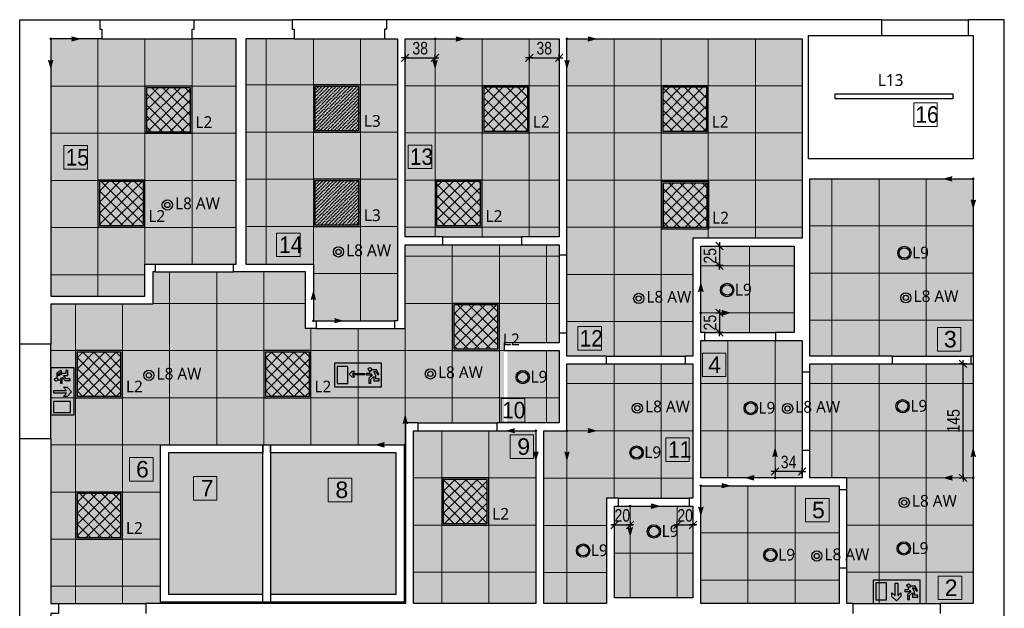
# Model space of a CAD drawing. Header units: centimetres. Extents: x 4120 to 19220, y -7417 to 180.
# Tile 158 of 223: x 15200 to 16454, y -4675 to -3926. Entities that reach past the tile are written whole.
import ezdxf

# ---------------------------------------------------------------- set-up
doc = ezdxf.new("R2010")
doc.units = ezdxf.units.CM
for name, color, linetype in [('A_opisy', 7, 'Continuous'), ('A_Wymiary wewnętrzne', 8, 'Continuous'), ('A_Ściany', 2, 'Continuous'), ('EL_Oprawy', 152, 'Continuous'), ('Komory', 8, 'Continuous')]:
    doc.layers.add(name, color=color, linetype=linetype)
doc.layers.add('sufit', color=163, linetype='Continuous', lineweight=18)
doc.styles.add('Arial', font='arial.ttf', dxfattribs={"height": 25})
doc.styles.add('E-L', font='l_10646.ttf', dxfattribs={"height": 15})
doc.styles.add('marcin', font='arial.ttf', dxfattribs={"width": 0.8, "height": 16})
doc.dimstyles.new('WYM A PROJEKT', dxfattribs={"dimscale": 2, "dimtxt": 16, "dimasz": 0.8, "dimexe": 6, "dimexo": 30, "dimgap": 2, "dimtad": 1, "dimdec": 0, "dimzin": 9, "dimdsep": 46, "dimtxsty": 'marcin', "dimblk": 'WW', "dimcen": 0, "dimdle": 6, "dimse1": 1, "dimse2": 1, "dimclrt": 7, "dimadec": 0, "dimazin": 0, "dimtfac": 1, "dimtdec": 0, "dimtix": 1, "dimtmove": 2, "dimatfit": 3, "dimldrblk": 'WW', "dimfxl": 1, "dimtolj": 1, "dimtzin": 0, "dimarcsym": 0})

# ---------------------------------------------------------------- blocks, each defined once
blk = doc.blocks.new('EL_L8AW')
at = {"color": 12}
for radius in [6.5, 3.32]:
    blk.add_circle((0, 0), radius, dxfattribs=at)
at = {"color": 12, "insert": (9.8, 9.6), "char_height": 15, "width": 84.998, "attachment_point": 1, "style": 'E-L'}
blk.add_mtext('L8 AW', dxfattribs=at)
blk = doc.blocks.new('EL_L15')
for radius in [8.5, 6.74]:
    blk.add_circle((0, 0), radius)
at = {"insert": (9.9, 8), "char_height": 15, "attachment_point": 1, "style": 'E-L'}
blk.add_mtext_dynamic_manual_height_columns('L9', width=46.643, gutter_width=75, heights=[0], dxfattribs=at)
blk = doc.blocks.new('Ewakuacja 1')
at = {"layer": 'EL_Oprawy', "color": 3}
for p, q in [((-32.1, 26.1), (-28.8, 26.1)), ((-32.1, 10), (-32.1, 26.1)), ((-28.8, 26.1), (-28.8, 10)), ((-36.3, 13.7), (-32.1, 10)), ((-36.3, 9.1), (-36.3, 13.7)), ((-28.8, 10), (-24.6, 13.7)), ((-24.6, 13.7), (-24.6, 9.1)), ((-19.5, 17.7), (-19.5, 15.6)), ((-15.4, 17.7), (-19.5, 17.7)), ((-19.5, 15.6), (-13.5, 15.6)), ((-12.1, 14.9), (-16.2, 11.6)), ((-15.4, 20.4), (-15.4, 17.7)), ((-13.9, 10.4), (-9.8, 13.5)), ((-13.5, 17.5), (-12.1, 14.9)), ((-13.5, 15.6), (-13.5, 17.5)), ((-6.6, 22.1), (-12.5, 22.1)), ((-10, 19.9), (-7.6, 19.9)), ((-7.3, 15), (-10, 19.9)), ((-9.8, 13.5), (-9.8, 8.3)), ((-7.6, 19.9), (-5, 15.8)), ((-7.3, 10.8), (-7.3, 15)), ((-3.4, 16.8), (-6.6, 22.1)), ((-5, 15.8), (-3.4, 16.8)), ((-30.5, 3.4), (-36.3, 9.1)), ((-24.6, 9.1), (-30.5, 3.4)), ((-16.2, 11.6), (-16.2, 5.3)), ((-16.2, 5.3), (-13.9, 5.3)), ((-13.9, 5.3), (-13.9, 10.4)), ((-9.8, 8.3), (-3.2, 8.3)), ((-3.2, 10.8), (-7.3, 10.8)), ((-3.2, 8.3), (-3.2, 10.8))]:
    blk.add_line(p, q, dxfattribs=at)
for points in [[(-60, 0), (0, 0), (0, 30), (-60, 30)], [(-42.9, 26.6), (-56.8, 26.6), (-56.8, 4.8), (-42.9, 4.8)]]:
    blk.add_lwpolyline(points, close=True, dxfattribs=at)
blk.add_circle((-14.9, 23), 2.1, dxfattribs=at)
blk.add_arc((-14.9, 23), 2.6, 259.4003, 339.1396, dxfattribs=at)
blk = doc.blocks.new('Ewakuacja 2')
at = {"layer": 'EL_Oprawy', "color": 3}
for p, q in [((-41.4, 16), (-37.7, 19.8)), ((-37.7, 12.1), (-41.4, 16)), ((-37.7, 19.8), (-34.7, 19.8)), ((-34.7, 19.8), (-37.1, 17)), ((-37.1, 17), (-21.4, 17)), ((-37.1, 14.9), (-34.7, 12.1)), ((-21.4, 14.9), (-37.1, 14.9)), ((-21.4, 17), (-21.4, 14.9)), ((-19.5, 17), (-19.5, 14.9)), ((-15.4, 17), (-19.5, 17)), ((-19.5, 14.9), (-13.5, 14.9)), ((-12.1, 14.2), (-16.2, 10.9)), ((-15.4, 19.7), (-15.4, 17)), ((-13.9, 9.7), (-9.8, 12.8)), ((-13.5, 16.8), (-12.1, 14.2)), ((-13.5, 14.9), (-13.5, 16.8)), ((-6.6, 21.4), (-12.5, 21.4)), ((-10, 19.2), (-7.6, 19.2)), ((-7.3, 14.3), (-10, 19.2)), ((-9.8, 12.8), (-9.8, 7.6)), ((-7.6, 19.2), (-5, 15.1)), ((-7.3, 10.1), (-7.3, 14.3)), ((-3.4, 16.1), (-6.6, 21.4)), ((-5, 15.1), (-3.4, 16.1)), ((-34.7, 12.1), (-37.7, 12.1)), ((-16.2, 10.9), (-16.2, 4.6)), ((-16.2, 4.6), (-13.9, 4.6)), ((-13.9, 4.6), (-13.9, 9.7)), ((-9.8, 7.6), (-3.2, 7.6)), ((-3.2, 10.1), (-7.3, 10.1)), ((-3.2, 7.6), (-3.2, 10.1))]:
    blk.add_line(p, q, dxfattribs=at)
for points in [[(-60, 0), (0, 0), (0, 30), (-60, 30)], [(-42.9, 25.9), (-56.8, 25.9), (-56.8, 4.1), (-42.9, 4.1)]]:
    blk.add_lwpolyline(points, close=True, dxfattribs=at)
blk.add_circle((-14.9, 22.3), 2.1, dxfattribs=at)
blk.add_arc((-14.9, 22.3), 2.6, 259.4003, 339.1396, dxfattribs=at)
blk = doc.blocks.new('EL_L2')
h = blk.add_hatch()
h.set_pattern_fill('ANSI37', color=256, scale=80)
h.set_pattern_definition([(45, (0, 0), (-7.0711, 7.0711), []), (135, (0, 0), (-7.0711, -7.0711), [])])
h.paths.add_polyline_path([(2, 2), (58, 2), (58, 58), (2, 58)])
for points in [[(0, 0), (60, 0), (60, 60), (0, 60)], [(2, 2), (58, 2), (58, 58), (2, 58)]]:
    blk.add_lwpolyline(points, close=True)
at = {"insert": (64.4, 21.7), "char_height": 15, "width": 42.884, "attachment_point": 1, "style": 'E-L'}
blk.add_mtext('L2', dxfattribs=at)
blk = doc.blocks.new('EL_L3')
h = blk.add_hatch()
h.set_pattern_fill('ANSI36', color=256)
h.set_pattern_definition([(45, (22839.9967, 20495.229), (1.683798, 6.173926), [7.9375, -1.5875, 0, -1.5875])])
h.paths.add_polyline_path([(24243.7, 21613.5), (24299.7, 21613.5), (24299.7, 21669.5), (24243.7, 21669.5)])
for points in [[(24241.7, 21611.5), (24301.7, 21611.5), (24301.7, 21671.5), (24241.7, 21671.5)], [(24243.7, 21613.5), (24299.7, 21613.5), (24299.7, 21669.5), (24243.7, 21669.5)]]:
    blk.add_lwpolyline(points, close=True)
at = {"insert": (24306.1, 21633.2), "char_height": 15, "attachment_point": 1, "style": 'E-L'}
blk.add_mtext_dynamic_manual_height_columns('L3', width=42.884, gutter_width=75, heights=[0], dxfattribs=at)
blk = doc.blocks.new('*U901')
at = {"color": 0}
blk.add_lwpolyline([(-75, 3.2), (75, 3.2), (75, -3.2), (-75, -3.2)], close=True, dxfattribs=at)
at = {"insert": (-20.6, 28.4), "char_height": 15, "width": 16.293, "attachment_point": 1, "style": 'E-L'}
blk.add_mtext('L13', dxfattribs=at)
blk = doc.blocks.new('początek')
h = blk.add_hatch(color=242)
h.dxf.hatch_style = 2
h.paths.add_polyline_path([(0, 37.3), (-2.8, 27), (0, 27.7), (2.8, 27)])
h = blk.add_hatch(color=242)
h.dxf.hatch_style = 2
h.paths.add_polyline_path([(-1.2, 0), (-1.2, -0.1), (-1.2, -0.1), (-1.1, -0.2), (-1.1, -0.2), (-1.1, -0.3), (-1.1, -0.4), (-1.1, -0.4), (-1.1, -0.5), (-1, -0.5), (-1, -0.6), (-1, -0.6), (-0.9, -0.7), (-0.9, -0.7), (-0.9, -0.8), (-0.8, -0.8), (-0.8, -0.9), (-0.7, -0.9), (-0.7, -0.9), (-0.6, -1), (-0.6, -1), (-0.5, -1), (-0.5, -1.1), (-0.4, -1.1), (-0.4, -1.1), (-0.3, -1.1), (-0.2, -1.1), (-0.2, -1.1), (-0.1, -1.2), (-0.1, -1.2), (0, -1.2), (0.1, -1.2), (0.1, -1.2), (0.2, -1.1), (0.2, -1.1), (0.3, -1.1), (0.4, -1.1), (0.4, -1.1), (0.5, -1.1), (0.5, -1), (0.6, -1), (0.6, -1), (0.7, -0.9), (0.7, -0.9), (0.8, -0.9), (0.8, -0.8), (0.9, -0.8), (0.9, -0.7), (0.9, -0.7), (1, -0.6), (1, -0.6), (1, -0.5), (1.1, -0.5), (1.1, -0.4), (1.1, -0.4), (1.1, -0.3), (1.1, -0.2), (1.1, -0.2), (1.2, -0.1), (1.2, -0.1), (1.2, 0), (1.2, 0.1), (1.2, 0.1), (1.1, 0.2), (1.1, 0.2), (1.1, 0.3), (1.1, 0.4), (1.1, 0.4), (1.1, 0.5), (1, 0.5), (1, 0.6), (1, 0.6), (0.9, 0.7), (0.9, 0.7), (0.9, 0.8), (0.8, 0.8), (0.8, 0.9), (0.7, 0.9), (0.7, 0.9), (0.6, 1), (0.6, 1), (0.5, 1), (0.5, 1.1), (0.4, 1.1), (0.4, 1.1), (0.3, 1.1), (0.2, 1.1), (0.2, 1.1), (0.1, 1.2), (0.1, 1.2), (0, 1.2), (-0.1, 1.2), (-0.1, 1.2), (-0.2, 1.1), (-0.2, 1.1), (-0.3, 1.1), (-0.4, 1.1), (-0.4, 1.1), (-0.5, 1.1), (-0.5, 1), (-0.6, 1), (-0.6, 1), (-0.7, 0.9), (-0.7, 0.9), (-0.8, 0.9), (-0.8, 0.8), (-0.9, 0.8), (-0.9, 0.7), (-0.9, 0.7), (-1, 0.6), (-1, 0.6), (-1, 0.5), (-1.1, 0.5), (-1.1, 0.4), (-1.1, 0.4), (-1.1, 0.3), (-1.1, 0.2), (-1.1, 0.2), (-1.2, 0.1), (-1.2, 0.1)])
h = blk.add_hatch(color=242)
h.dxf.hatch_style = 2
h.paths.add_polyline_path([(37.3, 0), (26.9, 2.8), (27.7, 0), (26.9, -2.8)])
at = {"color": 242}
for p, q in [((0, 37.3), (-2.8, 27)), ((-2.8, 27), (0, 27.7)), ((0, 37.3), (2.8, 27)), ((2.8, 26.9), (0, 27.6)), ((0, 27.6), (0, 1.2)), ((1.2, 0), (27.6, 0)), ((37.2, 0), (26.9, 2.8)), ((37.2, 0), (26.9, -2.8)), ((37.2, 0), (37.5, 0))]:
    blk.add_line(p, q, dxfattribs=at)
at = {"color": 242, "linetype": 'ByBlock'}
blk.add_lwpolyline([(0, 27.7, 1, 1, 0), (0, 0, 1, 1, 0), (27.6, 0, 1, 1, 0)], format="xyseb", dxfattribs=at)
at = {"color": 242}
blk.add_circle((0, 0), 1.16, dxfattribs=at)
blk = doc.blocks.new('WW')
at = {"color": 80, "ltscale": 2}
blk.add_line((3, 3), (-3, -3), dxfattribs=at)
at = {"ltscale": 2}
for p, q in [((-3, 0), (3, 0)), ((0, -3), (0, 3))]:
    blk.add_line(p, q, dxfattribs=at)
blk = doc.blocks.new('*D1099')
at = {"layer": 'A_Wymiary wewnętrzne', "color": 0, "lineweight": -2}
blk.add_line((16195.2, -4500.7), (16163.9, -4500.7), dxfattribs=at)
at = {"layer": 'Defpoints', "color": 0}
for p in [(16162.3, -4500.7), (16162.3, -4508.7), (16196.8, -4508.7)]:
    blk.add_point(p, dxfattribs=at)
at = {"layer": 'A_Wymiary wewnętrzne', "color": 0, "lineweight": -2, "xscale": 1.6, "yscale": 1.6, "zscale": 1.6, "rotation": 180}
blk.add_blockref('WW', (16162.3, -4500.7), dxfattribs=at)
at = {"layer": 'A_Wymiary wewnętrzne', "color": 0, "lineweight": -2, "xscale": 1.6, "yscale": 1.6, "zscale": 1.6}
blk.add_blockref('WW', (16196.8, -4500.7), dxfattribs=at)
at = {"layer": 'A_Wymiary wewnętrzne', "color": 7, "insert": (16179.5, -4488.6), "char_height": 16, "attachment_point": 5, "style": 'marcin'}
blk.add_mtext('\\A1;34', dxfattribs=at)
blk = doc.blocks.new('*D1101')
at = {"layer": 'A_Wymiary wewnętrzne', "color": 0, "lineweight": -2}
for p, q in [((15956.2, -4568.7), (15954.6, -4568.7)), ((15957.8, -4568.7), (15977.8, -4568.7)), ((15979.4, -4568.7), (15981, -4568.7))]:
    blk.add_line(p, q, dxfattribs=at)
at = {"layer": 'Defpoints', "color": 0}
for p in [(15957.8, -4544.7), (15977.8, -4544.7), (15977.8, -4568.7)]:
    blk.add_point(p, dxfattribs=at)
at = {"layer": 'A_Wymiary wewnętrzne', "color": 0, "lineweight": -2, "xscale": 1.6, "yscale": 1.6, "zscale": 1.6}
blk.add_blockref('WW', (15957.8, -4568.7), dxfattribs=at)
at = {"layer": 'A_Wymiary wewnętrzne', "color": 0, "lineweight": -2, "xscale": 1.6, "yscale": 1.6, "zscale": 1.6, "rotation": 180}
blk.add_blockref('WW', (15977.8, -4568.7), dxfattribs=at)
at = {"layer": 'A_Wymiary wewnętrzne', "color": 7, "insert": (15967.8, -4556.6), "char_height": 16, "attachment_point": 5, "style": 'marcin'}
blk.add_mtext('\\A1;20', dxfattribs=at)
blk = doc.blocks.new('*D1102')
at = {"layer": 'A_Wymiary wewnętrzne', "color": 0, "lineweight": -2}
for p, q in [((16036.2, -4568.7), (16034.6, -4568.7)), ((16037.8, -4568.7), (16057.8, -4568.7)), ((16059.4, -4568.7), (16061, -4568.7))]:
    blk.add_line(p, q, dxfattribs=at)
at = {"layer": 'Defpoints', "color": 0}
for p in [(16037.8, -4544.7), (16057.8, -4544.7), (16057.8, -4568.7)]:
    blk.add_point(p, dxfattribs=at)
at = {"layer": 'A_Wymiary wewnętrzne', "color": 0, "lineweight": -2, "xscale": 1.6, "yscale": 1.6, "zscale": 1.6}
blk.add_blockref('WW', (16037.8, -4568.7), dxfattribs=at)
at = {"layer": 'A_Wymiary wewnętrzne', "color": 0, "lineweight": -2, "xscale": 1.6, "yscale": 1.6, "zscale": 1.6, "rotation": 180}
blk.add_blockref('WW', (16057.8, -4568.7), dxfattribs=at)
at = {"layer": 'A_Wymiary wewnętrzne', "color": 7, "insert": (16047.8, -4556.6), "char_height": 16, "attachment_point": 5, "style": 'marcin'}
blk.add_mtext('\\A1;20', dxfattribs=at)
blk = doc.blocks.new('*D1103')
at = {"layer": 'A_Wymiary wewnętrzne', "color": 0, "lineweight": -2}
for p, q in [((16091.6, -4297.1), (16091.6, -4295.5)), ((16091.6, -4298.7), (16091.6, -4323.7)), ((16091.6, -4325.3), (16091.6, -4326.9))]:
    blk.add_line(p, q, dxfattribs=at)
at = {"layer": 'Defpoints', "color": 0}
for p in [(16073.6, -4298.7), (16073.6, -4323.7), (16091.6, -4323.7)]:
    blk.add_point(p, dxfattribs=at)
at = {"layer": 'A_Wymiary wewnętrzne', "color": 0, "lineweight": -2, "xscale": 1.6, "yscale": 1.6, "zscale": 1.6}
for p, rotation in [((16091.6, -4298.7), 270.0000045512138), ((16091.6, -4323.7), 90.0000045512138)]:
    blk.add_blockref('WW', p, dxfattribs=dict(at, rotation=rotation))
at = {"layer": 'A_Wymiary wewnętrzne', "color": 7, "insert": (16079.5, -4311.2), "char_height": 16, "attachment_point": 5, "rotation": 90, "style": 'marcin'}
blk.add_mtext('\\A1;25', dxfattribs=at)
blk = doc.blocks.new('*D1104')
at = {"layer": 'A_Wymiary wewnętrzne', "color": 0, "lineweight": -2}
for p, q in [((16091.6, -4212.1), (16091.6, -4210.5)), ((16091.6, -4213.7), (16091.6, -4238.7)), ((16091.6, -4240.3), (16091.6, -4241.9))]:
    blk.add_line(p, q, dxfattribs=at)
at = {"layer": 'Defpoints', "color": 0}
for p in [(16073.6, -4213.7), (16073.6, -4238.7), (16091.6, -4238.7)]:
    blk.add_point(p, dxfattribs=at)
at = {"layer": 'A_Wymiary wewnętrzne', "color": 0, "lineweight": -2, "xscale": 1.6, "yscale": 1.6, "zscale": 1.6}
for p, rotation in [((16091.6, -4213.7), 269.999999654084), ((16091.6, -4238.7), 89.99999965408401)]:
    blk.add_blockref('WW', p, dxfattribs=dict(at, rotation=rotation))
at = {"layer": 'A_Wymiary wewnętrzne', "color": 7, "insert": (16079.5, -4226.2), "char_height": 16, "attachment_point": 5, "rotation": 90, "style": 'marcin'}
blk.add_mtext('\\A1;25', dxfattribs=at)
blk = doc.blocks.new('*D1105')
at = {"layer": 'A_Wymiary wewnętrzne', "color": 0, "lineweight": -2}
blk.add_line((15692.9, -3974.2), (15727.7, -3974.2), dxfattribs=at)
at = {"layer": 'Defpoints', "color": 0}
for p in [(15691.3, -3950.2), (15729.3, -3950.2), (15729.3, -3974.2)]:
    blk.add_point(p, dxfattribs=at)
at = {"layer": 'A_Wymiary wewnętrzne', "color": 0, "lineweight": -2, "xscale": 1.6, "yscale": 1.6, "zscale": 1.6}
for p, rotation in [((15691.3, -3974.2), 179.999983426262), ((15729.3, -3974.2), 359.999983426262)]:
    blk.add_blockref('WW', p, dxfattribs=dict(at, rotation=rotation))
at = {"layer": 'A_Wymiary wewnętrzne', "color": 7, "insert": (15710.3, -3962.1), "char_height": 16, "attachment_point": 5, "rotation": 360, "style": 'marcin'}
blk.add_mtext('\\A1;38', dxfattribs=at)
blk = doc.blocks.new('*D1106')
at = {"layer": 'A_Wymiary wewnętrzne', "color": 0, "lineweight": -2}
blk.add_line((15850.9, -3974.2), (15885.7, -3974.2), dxfattribs=at)
at = {"layer": 'Defpoints', "color": 0}
for p in [(15849.3, -3950.2), (15887.3, -3950.2), (15887.3, -3974.2)]:
    blk.add_point(p, dxfattribs=at)
at = {"layer": 'A_Wymiary wewnętrzne', "color": 0, "lineweight": -2, "xscale": 1.6, "yscale": 1.6, "zscale": 1.6}
for p, rotation in [((15849.3, -3974.2), 180.0000165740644), ((15887.3, -3974.2), 1.657406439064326e-05)]:
    blk.add_blockref('WW', p, dxfattribs=dict(at, rotation=rotation))
at = {"layer": 'A_Wymiary wewnętrzne', "color": 7, "insert": (15868.3, -3962.1), "char_height": 16, "attachment_point": 5, "rotation": 0, "style": 'marcin'}
blk.add_mtext('\\A1;38', dxfattribs=at)
blk = doc.blocks.new('*D1107')
at = {"layer": 'A_Wymiary wewnętrzne', "color": 0, "lineweight": -2}
blk.add_line((16401.8, -4507.1), (16401.8, -4365.3), dxfattribs=at)
at = {"layer": 'Defpoints', "color": 0}
for p in [(16253.8, -4363.7), (16401.8, -4363.7), (16253.8, -4508.7)]:
    blk.add_point(p, dxfattribs=at)
at = {"layer": 'A_Wymiary wewnętrzne', "color": 0, "lineweight": -2, "xscale": 1.6, "yscale": 1.6, "zscale": 1.6}
for p, rotation in [((16401.8, -4363.7), 90), ((16401.8, -4508.7), 270)]:
    blk.add_blockref('WW', p, dxfattribs=dict(at, rotation=rotation))
at = {"layer": 'A_Wymiary wewnętrzne', "color": 7, "insert": (16389.6, -4436.2), "char_height": 16, "attachment_point": 5, "rotation": 90, "style": 'marcin'}
blk.add_mtext('\\A1;145', dxfattribs=at)

msp = doc.modelspace()

# ---------------------------------------------------------------- hatches: boundary and pattern name
at = {"layer": 'sufit', "transparency": 33554559}
h = msp.add_hatch(dxfattribs=at)
h.set_pattern_fill('SCREED', color=161, scale=2, style=0)
h.set_pattern_definition([(0, (-4426.302, 0), (101.6, 25.4), [-12.7, 0, -38.1, 0]), (0, (-4426.302, 1.27), (101.6, 25.4), [-5.08, 0, -17.78, 0, -9.144, 0, -38.1, 0]), (0, (-4426.302, 2.54), (101.6, 25.4), [-2.54, 0, -12.7, 0, -12.7, 0, -27.94, 0, -9.144, 0]), (0, (-4426.302, 3.81), (101.6, 25.4), [-9.144, 0, -40.64, 0]), (0, (-4426.302, 5.08), (101.6, 25.4), [-30.48, 0, -30.48, 0]), (0, (-4426.302, 6.35), (101.6, 25.4), [-43.18, 0]), (0, (-4426.302, 7.62), (101.6, 25.4), [-12.7, 0, -55.88, 0]), (0, (-4426.302, 8.89), (101.6, 25.4), [-17.78, 0, -10.16, 0]), (0, (-4426.302, 10.16), (101.6, 25.4), [-25.4, 0]), (0, (-4426.302, 12.7), (101.6, 25.4), [-3.556, 0, -38.1, 0, -22.86, 0]), (0, (-4426.302, 13.97), (101.6, 25.4), [-5.08, 0, -0.508, 0, -12.7, 0]), (0, (-4426.302, 15.24), (101.6, 25.4), [-2.54, 0, -33.02, 0, -38.1, 0]), (0, (-4426.302, 16.51), (101.6, 25.4), [-25.4, 0]), (0, (-4426.302, 17.78), (101.6, 25.4), [-12.7, 0, -53.34, 0]), (0, (-4426.302, 20.32), (101.6, 25.4), [-60.96, 0]), (0, (-4426.302, 21.59), (101.6, 25.4), [-12.7, 0, -1.016, 0, -17.78, 0]), (0, (-4426.302, 22.86), (101.6, 25.4), [-3.556, 0, -25.4, 0, -10.16, 0, -17.78, 0, -20.32, 0]), (0, (-4426.302, 24.13), (101.6, 25.4), [-7.62, 0, -10.16, 0, -25.4, 0, -1.016, 0, -12.7, 0]), (0, (-4426.302, 25.4), (101.6, 25.4), [-25.4, 0])])
h.paths.add_polyline_path([(16414.79, -4668.73), (16414.79, -4363.73), (16206.79, -4363.73), (16206.79, -4508.73), (16253.79, -4508.73), (16253.79, -4668.73)])
h.paths.add_polyline_path([(15488.29, -3950.23), (15488.29, -4236.73), (15574.29, -4236.73), (15574.29, -4308.73), (15681.29, -4308.73), (15681.29, -3950.23)])
h.paths.add_polyline_path([(15475.79, -3950.23), (15239.79, -3950.23), (15239.79, -4277.73), (15359.79, -4277.73), (15359.79, -4236.73), (15475.79, -4236.73)])
h.paths.add_polyline_path([(15817.29, -4336.73), (15887.29, -4336.73), (15887.29, -4212.23), (15691.29, -4212.23), (15691.29, -4318.73), (15564.29, -4318.73), (15564.29, -4246.73), (15369.79, -4246.73), (15369.79, -4287.73), (15239.79, -4287.73), (15239.79, -4668.73), (15379.79, -4668.73), (15379.79, -4466.73), (15691.79, -4466.73), (15691.79, -4438.73), (15817.29, -4438.73)])
h.paths.add_polyline_path([(15887.29, -4346.73), (15821.29, -4346.73), (15821.29, -4438.73), (15887.29, -4438.73)])
h.paths.add_polyline_path([(16057.79, -4544.73), (15957.79, -4544.73), (15957.79, -4661.23), (16057.79, -4661.23)])
h.paths.add_polyline_path([(16057.79, -4363.73), (15897.29, -4363.73), (15897.29, -4448.73), (15867.79, -4448.73), (15867.79, -4668.73), (15947.79, -4668.73), (15947.79, -4534.73), (16057.79, -4534.73)])
h.paths.add_polyline_path([(15897.29, -3950.23), (15897.29, -4353.73), (16057.79, -4353.73), (16057.79, -4203.73), (16196.79, -4203.73), (16196.79, -3950.23)])
h.paths.add_polyline_path([(15519.79, -4656.73), (15679.79, -4656.73), (15679.79, -4476.73), (15519.79, -4476.73)])
h.paths.add_polyline_path([(15509.79, -4476.73), (15389.79, -4476.73), (15389.79, -4656.73), (15509.79, -4656.73)])
h.paths.add_polyline_path([(15857.79, -4448.73), (15701.79, -4448.73), (15701.79, -4668.73), (15857.79, -4668.73)])
h.paths.add_polyline_path([(16206.79, -4353.73), (16414.79, -4353.73), (16414.79, -4128.23), (16206.79, -4128.23)])
h.paths.add_polyline_path([(16196.79, -4333.73), (16067.79, -4333.73), (16067.79, -4508.73), (16196.79, -4508.73)])
h.paths.add_polyline_path([(16186.79, -4213.73), (16067.79, -4213.73), (16067.79, -4323.73), (16186.79, -4323.73)])
h.paths.add_polyline_path([(16067.79, -4668.73), (16243.79, -4668.73), (16243.79, -4518.73), (16067.79, -4518.73)])
h.paths.add_polyline_path([(15887.29, -3950.23), (15691.29, -3950.23), (15691.29, -4202.23), (15887.29, -4202.23)])

# ---------------------------------------------------------------- linework, layer by layer
at = {"layer": 'A_opisy', "lineweight": 18}
for points in [[(16338.93, -4031.46), (16368.93, -4031.46), (16368.93, -4061.46), (16338.93, -4061.46), (16338.93, -4031.46)], [(15256.58, -4085.93), (15286.58, -4085.93), (15286.58, -4115.93), (15256.58, -4115.93), (15256.58, -4085.93)], [(15695.12, -4085.19), (15725.12, -4085.19), (15725.12, -4115.19), (15695.12, -4115.19), (15695.12, -4085.19)], [(15527.42, -4197.22), (15557.42, -4197.22), (15557.42, -4227.22), (15527.42, -4227.22), (15527.42, -4197.22)], [(15911.24, -4316.29), (15941.24, -4316.29), (15941.24, -4346.29), (15911.24, -4346.29), (15911.24, -4316.29)], [(16369.12, -4317.4), (16399.12, -4317.4), (16399.12, -4347.4), (16369.12, -4347.4), (16369.12, -4317.4)], [(16069.81, -4349.87), (16099.81, -4349.87), (16099.81, -4379.87), (16069.81, -4379.87), (16069.81, -4349.87)], [(15813.48, -4407.77), (15843.48, -4407.77), (15843.48, -4437.77), (15813.48, -4437.77), (15813.48, -4407.77)], [(15824.82, -4453.98), (15854.82, -4453.98), (15854.82, -4483.98), (15824.82, -4483.98), (15824.82, -4453.98)], [(16023.05, -4457.72), (16053.05, -4457.72), (16053.05, -4487.72), (16023.05, -4487.72), (16023.05, -4457.72)], [(15340.2, -4482.84), (15370.2, -4482.84), (15370.2, -4512.84), (15340.2, -4512.84), (15340.2, -4482.84)], [(15421.57, -4507.09), (15451.57, -4507.09), (15451.57, -4537.09), (15421.57, -4537.09), (15421.57, -4507.09)], [(15593.15, -4509.05), (15623.15, -4509.05), (15623.15, -4539.05), (15593.15, -4539.05), (15593.15, -4509.05)], [(16201.17, -4534.8), (16231.17, -4534.8), (16231.17, -4564.8), (16201.17, -4564.8), (16201.17, -4534.8)], [(16369.99, -4633.69), (16399.99, -4633.69), (16399.99, -4663.69), (16369.99, -4663.69), (16369.99, -4633.69)]]:
    msp.add_lwpolyline(points, dxfattribs=at)
at = {"layer": 'A_Ściany', "color": 7}
for points in [[(15239.79, -4338.73), (15200.29, -4338.73), (15200.29, -3925.73), (15302.29, -3925.73), (15302.29, -3937.73), (15304.79, -3937.73), (15304.79, -3950.23), (15239.79, -3950.23), (15239.79, -4277.73), (15359.79, -4277.73), (15359.79, -4236.73), (15372.79, -4236.73), (15372.79, -4246.73), (15369.79, -4246.73), (15369.79, -4287.73), (15239.79, -4287.73), (15239.79, -4338.73)], [(15302.29, -3925.73), (15422.29, -3925.73)], [(16454.29, -5500.73), (16454.29, -3925.73), (16408.29, -3925.73), (16408.29, -3945.73), (16414.79, -3945.73), (16414.79, -4102.73), (16204.79, -4102.73), (16204.79, -3945.73), (16298.29, -3945.73), (16298.29, -3925.73), (15667.29, -3925.73), (15667.29, -3937.73), (15664.79, -3937.73), (15664.79, -3950.23), (15681.29, -3950.23), (15681.29, -4308.73), (15677.79, -4308.73), (15677.79, -4318.73), (15691.29, -4318.73), (15691.29, -4212.23), (15739.29, -4212.23), (15739.29, -4202.23), (15691.29, -4202.23), (15691.29, -3950.23), (15887.29, -3950.23), (15887.29, -4202.23), (15839.29, -4202.23), (15839.29, -4212.23), (15887.29, -4212.23), (15887.29, -4224.73), (15897.29, -4224.73), (15897.29, -3950.23), (16196.79, -3950.23), (16196.79, -4203.73), (16057.79, -4203.73), (16057.79, -4353.73), (16047.79, -4353.73), (16047.79, -4363.73), (16057.79, -4363.73), (16057.79, -4534.73), (16052.79, -4534.73), (16052.79, -4544.73), (16057.79, -4544.73), (16057.79, -4661.23), (15957.79, -4661.23), (15957.79, -4544.73), (15962.79, -4544.73), (15962.79, -4534.73), (15947.79, -4534.73), (15947.79, -4668.73), (15867.79, -4668.73), (15867.79, -4448.73), (15897.29, -4448.73), (15897.29, -4363.73), (15947.79, -4363.73), (15947.79, -4353.73), (15897.29, -4353.73), (15897.29, -4324.73), (15887.29, -4324.73), (15887.29, -4336.73), (15817.29, -4336.73), (15817.29, -4346.73), (15887.29, -4346.73), (15887.29, -4438.73), (15807.79, -4438.73), (15807.79, -4448.73), (15857.79, -4448.73), (15857.79, -4668.73), (15701.79, -4668.73), (15701.79, -4448.73), (15707.79, -4448.73), (15707.79, -4438.73), (15691.79, -4438.73), (15691.79, -4668.73), (15360.79, -4668.73), (15360.79, -4681.23)], [(15475.79, -3950.23), (15419.79, -3950.23), (15419.79, -3937.73), (15422.29, -3937.73), (15422.29, -3925.73), (15547.29, -3925.73), (15547.29, -3937.73), (15549.79, -3937.73), (15549.79, -3950.23), (15488.29, -3950.23), (15488.29, -4236.73), (15574.29, -4236.73), (15574.29, -4308.73), (15577.79, -4308.73), (15577.79, -4318.73), (15564.29, -4318.73), (15564.29, -4246.73), (15472.79, -4246.73), (15472.79, -4236.73), (15475.79, -4236.73), (15475.79, -3950.23)], [(15667.29, -3925.73), (15547.29, -3925.73)], [(16298.29, -3925.73), (16408.29, -3925.73)], [(16298.29, -3945.73), (16408.29, -3945.73)], [(15304.79, -3950.23), (15419.79, -3950.23)], [(15549.79, -3950.23), (15664.79, -3950.23)], [(16261.79, -4681.23), (16261.79, -4668.73), (16253.79, -4668.73), (16253.79, -4623.73), (16243.79, -4623.73), (16243.79, -4668.73), (16067.79, -4668.73), (16067.79, -4518.73), (16243.79, -4518.73), (16243.79, -4523.73), (16253.79, -4523.73), (16253.79, -4508.73), (16206.79, -4508.73), (16206.79, -4473.73), (16196.79, -4473.73), (16196.79, -4508.73), (16067.79, -4508.73), (16067.79, -4333.73), (16072.79, -4333.73), (16072.79, -4323.73), (16067.79, -4323.73), (16067.79, -4213.73), (16186.79, -4213.73), (16186.79, -4323.73), (16162.79, -4323.73), (16162.79, -4333.73), (16196.79, -4333.73), (16196.79, -4373.73), (16206.79, -4373.73), (16206.79, -4363.73), (16311.79, -4363.73), (16311.79, -4353.73), (16206.79, -4353.73), (16206.79, -4128.23), (16414.79, -4128.23), (16414.79, -4668.73), (16372.79, -4668.73), (16372.79, -4681.23)], [(15200.29, -4458.73), (15200.29, -4338.73)], [(15239.79, -4458.73), (15239.79, -4338.73)], [(16414.79, -4353.73), (16411.79, -4353.73), (16411.79, -4363.73), (16414.79, -4363.73)]]:
    msp.add_lwpolyline(points, dxfattribs=at)
at = {"layer": 'A_Ściany', "color": 8}
for points in [[(15739.29, -4202.23), (15839.29, -4202.23)], [(15739.29, -4212.23), (15839.29, -4212.23)], [(15887.29, -4224.73), (15887.29, -4324.73)], [(15897.29, -4324.73), (15897.29, -4224.73)], [(15372.79, -4236.73), (15472.79, -4236.73)], [(15372.79, -4246.73), (15472.79, -4246.73)], [(15577.79, -4308.73), (15677.79, -4308.73)], [(15577.79, -4318.73), (15677.79, -4318.73)], [(16072.79, -4323.73), (16162.79, -4323.73)], [(16072.79, -4333.73), (16162.79, -4333.73)], [(15947.79, -4353.73), (16047.79, -4353.73)], [(15947.79, -4363.73), (16047.79, -4363.73)], [(16311.79, -4353.73), (16411.79, -4353.73)], [(16311.79, -4363.73), (16411.79, -4363.73)], [(16196.79, -4373.73), (16196.79, -4473.73)], [(16206.79, -4473.73), (16206.79, -4373.73)], [(15707.79, -4438.73), (15807.79, -4438.73)], [(15707.79, -4448.73), (15807.79, -4448.73)], [(16243.79, -4523.73), (16243.79, -4623.73)], [(16253.79, -4623.73), (16253.79, -4523.73)], [(15962.79, -4534.73), (16052.79, -4534.73)], [(15962.79, -4544.73), (16052.79, -4544.73)], [(15249.79, -4668.73), (15360.79, -4668.73)], [(16261.79, -4668.73), (16372.79, -4668.73)]]:
    msp.add_lwpolyline(points, dxfattribs=at)
at = {"layer": 'A_Ściany', "color": 7}
msp.add_lwpolyline([(15239.79, -4902.73), (15267.79, -4902.73), (15267.79, -4902.73), (15337.79, -4902.73), (15337.79, -4873.73), (15421.79, -4873.73), (15421.79, -4947.73), (15411.79, -4947.73), (15411.79, -4883.73), (15347.79, -4883.73), (15347.79, -4912.73), (15277.79, -4912.73), (15277.79, -4947.73), (15239.79, -4947.73), (15239.79, -5500.73), (15200.29, -5500.73), (15200.29, -4458.73), (15239.79, -4458.73), (15239.79, -4668.73), (15249.79, -4668.73), (15249.79, -4681.23), (15239.79, -4681.23)], close=True, dxfattribs=at)
at = {"layer": 'Komory'}
for points in [[(15509.79, -4476.73), (15509.79, -4466.73), (15519.79, -4466.73), (15519.79, -4666.73), (15379.79, -4666.73), (15379.79, -4466.73), (15509.79, -4466.73), (15509.79, -4476.73), (15389.79, -4476.73), (15389.79, -4656.73), (15509.79, -4656.73), (15509.79, -4476.73)], [(15519.79, -4476.73), (15519.79, -4466.73), (15689.79, -4466.73), (15689.79, -4666.73), (15509.79, -4666.73), (15509.79, -4466.73), (15519.79, -4466.73), (15519.79, -4476.73), (15519.79, -4476.73), (15519.79, -4656.73), (15679.79, -4656.73), (15679.79, -4476.73)]]:
    msp.add_lwpolyline(points, close=True, dxfattribs=at)
at = {"layer": 'sufit'}
for points in [[(15299.79, -4277.73), (15299.79, -3950.23)], [(15359.79, -4236.73), (15359.79, -3950.23)], [(15419.79, -4236.73), (15419.79, -3950.23)], [(15514.29, -3950.23), (15514.29, -4236.73)], [(15574.29, -3950.23), (15574.29, -4236.73)], [(15634.29, -3950.23), (15634.29, -4308.73)], [(15729.29, -4202.23), (15729.29, -3950.23)], [(15789.29, -4202.23), (15789.29, -3950.23)], [(15849.29, -4202.23), (15849.29, -3950.23)], [(15897.29, -4353.73), (15897.29, -3950.23)], [(15957.29, -4353.73), (15957.29, -3950.23)], [(16017.29, -4353.73), (16017.29, -3950.23)], [(16077.29, -4203.73), (16077.29, -3950.23)], [(16137.29, -4203.73), (16137.29, -3950.23)], [(15239.79, -4010.23), (15475.79, -4010.23)], [(15488.29, -4008.73), (15681.29, -4008.73)], [(15691.29, -4009.76), (15887.29, -4009.76)], [(15897.29, -4009.76), (16196.79, -4009.76)], [(15239.79, -4070.23), (15475.79, -4070.23)], [(15488.29, -4068.73), (15681.29, -4068.73)], [(15691.29, -4069.76), (15887.29, -4069.76)], [(15897.29, -4069.76), (16196.79, -4069.76)], [(15239.79, -4130.23), (15475.79, -4130.23)], [(15488.29, -4128.73), (15681.29, -4128.73)], [(15691.29, -4129.76), (15887.29, -4129.76)], [(15897.29, -4129.76), (16196.79, -4129.76)], [(16234.79, -4128.23), (16234.79, -4353.73)], [(16294.79, -4128.23), (16294.79, -4353.73)], [(16354.79, -4128.23), (16354.79, -4353.73)], [(16414.79, -4188.23), (16206.79, -4188.23)], [(15239.79, -4190.23), (15475.79, -4190.23)], [(15488.29, -4188.73), (15681.29, -4188.73)], [(15691.29, -4189.76), (15887.29, -4189.76)], [(15897.29, -4189.76), (16196.79, -4189.76)], [(15751.29, -4438.73), (15751.29, -4212.23)], [(15811.29, -4438.73), (15811.29, -4212.23)], [(15871.29, -4336.73), (15871.29, -4212.23)], [(16129.79, -4323.73), (16129.79, -4213.73)], [(15691.29, -4226.73), (15887.29, -4226.73)], [(15239.79, -4250.23), (15359.79, -4250.23)], [(15391.29, -4466.73), (15391.29, -4246.73)], [(15451.29, -4466.73), (15451.29, -4246.73)], [(15511.29, -4466.73), (15511.29, -4246.73)], [(15574.29, -4248.73), (15681.29, -4248.73)], [(15897.29, -4249.76), (16057.79, -4249.76)], [(16067.79, -4238.73), (16185.95, -4238.73)], [(16414.79, -4248.23), (16206.79, -4248.23)], [(15271.29, -4668.73), (15271.29, -4287.73)], [(15331.29, -4668.73), (15331.29, -4287.73)], [(15369.79, -4286.73), (15564.29, -4286.73)], [(15691.29, -4286.73), (15887.29, -4286.73)], [(16067.79, -4298.73), (16185.95, -4298.73)], [(15897.29, -4309.76), (16057.79, -4309.76)], [(16414.79, -4308.23), (16206.79, -4308.23)], [(15571.29, -4466.73), (15571.29, -4318.73)], [(15631.29, -4466.73), (15631.29, -4318.73)], [(15691.29, -4438.73), (15691.29, -4318.73)], [(16102.29, -4333.73), (16102.29, -4508.73)], [(16162.29, -4333.73), (16162.29, -4508.73)], [(15817.29, -4346.73), (15239.79, -4346.73)], [(15871.29, -4438.73), (15871.29, -4346.73)], [(15957.29, -4363.73), (15957.29, -4534.23)], [(16017.29, -4363.73), (16017.29, -4534.23)], [(16057.79, -4363.73), (16057.79, -4534.73)], [(16234.79, -4508.73), (16234.79, -4363.73)], [(16294.79, -4668.73), (16294.79, -4363.73)], [(16354.79, -4668.73), (16354.79, -4363.73)], [(16057.79, -4388.73), (15897.29, -4388.73)], [(16067.79, -4388.73), (16196.79, -4388.73)], [(16414.79, -4388.73), (16206.79, -4388.73)], [(15817.29, -4406.73), (15239.79, -4406.73)], [(15887.82, -4406.72), (15817.29, -4406.73)], [(15737.79, -4668.73), (15737.79, -4448.73)], [(15797.79, -4668.73), (15797.79, -4448.73)], [(15897.29, -4448.73), (15897.29, -4668.73)], [(16057.79, -4448.73), (15897.29, -4448.73)], [(16067.79, -4448.73), (16196.79, -4448.73)], [(16414.79, -4448.73), (16206.79, -4448.73)], [(15379.79, -4466.73), (15239.79, -4466.73)], [(15857.79, -4508.73), (15701.79, -4508.73)], [(16057.79, -4509.23), (15867.79, -4509.23)], [(16414.79, -4508.73), (16253.79, -4508.73)], [(15379.79, -4526.73), (15239.79, -4526.73)], [(16127.79, -4668.73), (16127.79, -4518.73)], [(16187.79, -4668.73), (16187.79, -4518.73)], [(15977.79, -4661.23), (15977.79, -4544.73)], [(16037.79, -4661.23), (16037.79, -4544.73)], [(15857.79, -4568.73), (15701.79, -4568.73)], [(15947.79, -4569.23), (15867.79, -4569.23)], [(16414.79, -4568.73), (16253.79, -4568.73)], [(15379.79, -4586.73), (15239.79, -4586.73)], [(16067.79, -4578.73), (16243.79, -4578.73)], [(16057.79, -4604.73), (15957.79, -4604.73)], [(15857.79, -4628.73), (15701.79, -4628.73)], [(15947.79, -4629.23), (15867.79, -4629.23)], [(16067.79, -4638.73), (16243.79, -4638.73)], [(16414.79, -4628.73), (16253.79, -4628.73)], [(15379.79, -4646.73), (15239.79, -4646.73)], [(16234.79, -4668.73), (16234.79, -4668.73)]]:
    msp.add_lwpolyline(points, dxfattribs=at)

# ---------------------------------------------------------------- block references
at = {"layer": 'EL_Oprawy'}
for name, p in [('*U901', (16313.85, -4023.42)), ('EL_L2', (15359.79, -4070.23)), ('EL_L3', (-8667.37, -25680.21)), ('EL_L2', (15789.29, -4069.76)), ('EL_L2', (16017.29, -4069.76)), ('EL_L2', (15299.79, -4189.76)), ('EL_L3', (-8667.37, -25800.21)), ('EL_L2', (15729.29, -4189.76)), ('EL_L2', (16017.77, -4191.76)), ('EL_L8AW', (15388.35, -4161.5)), ('EL_L8AW', (15606.32, -4221.23)), ('EL_L15', (16326.97, -4222.57)), ('EL_L15', (16101.29, -4269.68)), ('EL_L8AW', (15988.69, -4280.41)), ('EL_L8AW', (16328.94, -4279.63)), ('EL_L2', (15751.29, -4346.73)), ('EL_L2', (15271.29, -4406.73)), ('EL_L2', (15511.29, -4406.73)), ('Ewakuacja 2', (15661.29, -4392.73)), ('EL_L8AW', (15364.82, -4378.23)), ('EL_L8AW', (15723.33, -4376.44)), ('EL_L15', (15840.97, -4380.5)), ('EL_L8AW', (15986.92, -4420)), ('EL_L15', (16131.29, -4420.04)), ('EL_L8AW', (16178.27, -4420.46)), ('EL_L15', (16324.82, -4417.56)), ('EL_L15', (15985.9, -4476.6)), ('EL_L2', (15271.29, -4586.73)), ('EL_L8AW', (16326.86, -4540.11)), ('EL_L15', (16007.99, -4576.88)), ('EL_L15', (15917.88, -4601.3)), ('EL_L15', (16156.46, -4606.9)), ('EL_L8AW', (16215.47, -4608.13)), ('EL_L15', (16326.26, -4598.57)), ('Ewakuacja 1', (16347.29, -4668.73))]:
    msp.add_blockref(name, p, dxfattribs=at)
for name, p, rotation in [('Ewakuacja 1', (15269.79, -4368.73), 90), ('EL_L2', (15737.79, -4568.73), 8.129199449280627e-09)]:
    msp.add_blockref(name, p, dxfattribs=dict(at, rotation=rotation))
at = {"layer": 'sufit', "color": 242}
for p, rotation in [((15239.79, -3950.23), 270), ((15729.29, -3950.23), 270), ((15897.29, -3950.23), 270), ((16414.79, -4128.23), 180), ((15574.29, -4308.73), 360), ((15691.29, -4466.73), 90), ((15857.79, -4448.73), 180), ((15897.29, -4448.73), 270), ((16162.29, -4508.73), 90), ((16414.79, -4508.73), 89.99999986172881), ((16067.79, -4518.73), 270), ((15977.79, -4544.73), 270)]:
    msp.add_blockref('początek', p, dxfattribs=dict(at, rotation=rotation))
at = {"layer": 'sufit', "color": 242, "xscale": -1, "rotation": 270}
msp.add_blockref('początek', (16067.79, -4298.73), dxfattribs=at)

# ---------------------------------------------------------------- texts
at = {"layer": 'A_opisy', "lineweight": 18, "char_height": 21, "width": 593.4214, "attachment_point": 1, "style": 'Arial'}
for s, insert in [('\\W0.9;16', (16341.13, -4035.8)), ('\\W0.9;15', (15258.86, -4090.27)), ('\\W0.9;13', (15697.32, -4089.53)), ('\\W0.9;14', (15530.84, -4201.56)), ('\\W0.9;12', (15913.5, -4320.63)), ('3', (16377.33, -4321.74)), ('4', (16077.18, -4354.21)), ('\\W0.9;10', (15814.81, -4412.1)), ('9', (15834.04, -4458.31)), ('\\W0.9;11', (16026.29, -4462.06)), ('6', (15348.44, -4487.18)), ('7', (15430.81, -4511.43)), ('8', (15602.39, -4513.39)), ('5', (16209.38, -4539.14)), ('2', (16378.45, -4638.02))]:
    msp.add_mtext(s, dxfattribs=dict(at, insert=insert))

# ---------------------------------------------------------------- dimensions: what is measured, and where the dimension line sits
at = {"layer": 'A_Wymiary wewnętrzne'}
for p1, p2, distance, picture, middle in [((15691.29, -3950.23), (15729.29, -3950.23), -24, '*D1105', (15710.29, -3962.06)), ((15849.29, -3950.23), (15887.29, -3950.23), -24, '*D1106', (15868.29, -3962.06)), ((16073.63, -4213.73), (16073.63, -4238.73), 17.99, '*D1104', (16079.45, -4226.23)), ((16073.63, -4298.73), (16073.63, -4323.73), 17.99, '*D1103', (16079.45, -4311.23)), ((16196.7867, -4508.72967), (16162.28671, -4508.72967), -8, '*D1099', (16179.5367, -4488.56167)), ((15957.79, -4544.73), (15977.79, -4544.73), -24, '*D1101', (15967.79, -4556.56)), ((16037.79, -4544.73), (16057.79, -4544.73), -24, '*D1102', (16047.79, -4556.56))]:
    dim = msp.add_aligned_dim(p1=p1, p2=p2, distance=distance, dimstyle='WYM A PROJEKT', override={"dimdsep": 44}, dxfattribs=at)
    dim.commit()
    dim.dimension.update_dxf_attribs({"geometry": picture, "text_midpoint": middle})
dim = msp.add_linear_dim(base=(16401.79, -4363.73), p1=(16253.79, -4508.73), p2=(16253.79, -4363.73), angle=90, dimstyle='WYM A PROJEKT', override={"dimdsep": 44}, dxfattribs=at)
dim.commit()
dim.dimension.update_dxf_attribs({"geometry": '*D1107', "text_midpoint": (16389.62, -4436.23)})

doc.saveas('drawing.dxf')
